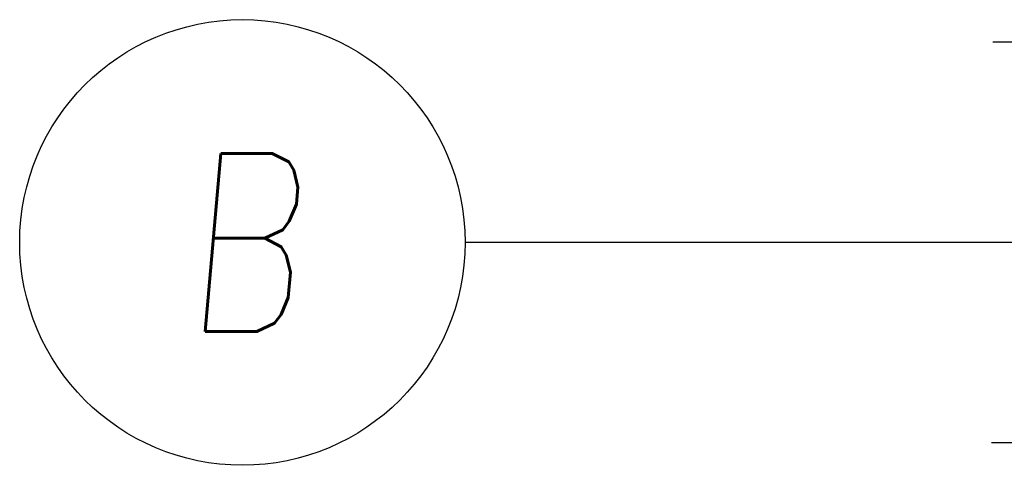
# Model space of a CAD drawing. Header units: millimetres. Extents: x 373037 to 682063, y 76092 to 274210.
# Tile 67 of 256: x 653924 to 655029, y 256382 to 256882. Entities that reach past the tile are written whole.
import ezdxf
from ezdxf.enums import TextEntityAlignment as Align

# ---------------------------------------------------------------- set-up
doc = ezdxf.new("R2010")
doc.units = ezdxf.units.MM
doc.header["$LTSCALE"] = 100
doc.linetypes.add('ČERCHOVANÁ', pattern=[25.4, 12.7, -6.35, 0, -6.35])
doc.layers.add('PUDORYS', color=253, linetype='CONTINUOUS')
doc.styles.add('CS-ROMANS', font='romans.shx', dxfattribs={"width": 0.75, "oblique": 5})

msp = doc.modelspace()

# ---------------------------------------------------------------- linework, layer by layer
at = {"layer": 'PUDORYS', "color": 252, "true_color": 0x939598}
for p, q in [((655016.7, 256857.2), (655384.9, 256857.2)), ((655340.8, 256407.2), (655015.1, 256407.2))]:
    msp.add_line(p, q, dxfattribs=at)
at = {"layer": 'PUDORYS', "color": 252, "linetype": 'ČERCHOVANÁ', "ltscale": 25, "true_color": 0x939598}
msp.add_line((682063.2, 256632.2), (654424.2, 256632.2), dxfattribs=at)
at = {"layer": 'PUDORYS', "color": 252, "ltscale": 20, "true_color": 0x939598}
msp.add_circle((654174.2, 256632.2), 250, dxfattribs=at)

# ---------------------------------------------------------------- texts
at = {"layer": 'PUDORYS', "color": 252, "ltscale": 20, "true_color": 0x939598, "style": 'CS-ROMANS', "oblique": 5, "width": 0.75}
msp.add_text('B', height=200, dxfattribs=at).set_placement((654174.2, 256632.2), align=Align.MIDDLE)

doc.saveas('drawing.dxf')
